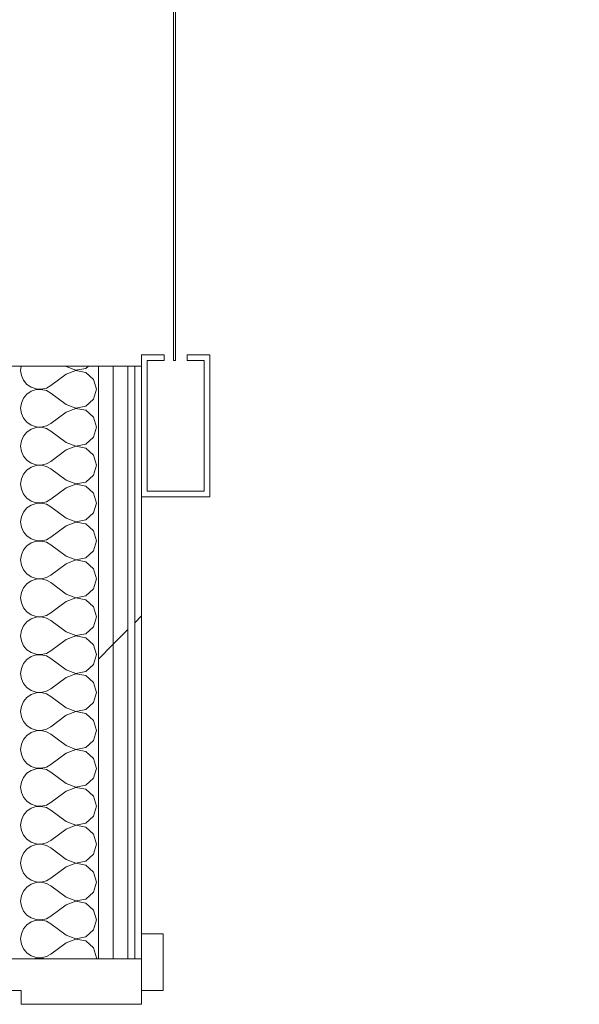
# Model space of a CAD drawing. Header units: millimetres. Extents: x -28277 to 305935, y -19284 to 4746.
# Tile 226 of 256: x 187093 to 187586, y -15957 to -15092. Entities that reach past the tile are written whole.
import ezdxf

# ---------------------------------------------------------------- set-up
doc = ezdxf.new("R2010")
doc.units = ezdxf.units.MM
doc.header["$MEASUREMENT"] = 0
doc.linetypes.add('Wipeout_Contour', pattern=[1000, 0, -1000])
doc.layers.add('Nuevo_08_E_Envans secs', color=7, linetype='Continuous')
doc.layers.add('Nuevo_Puertas Archicad', color=7, linetype='Continuous')
doc.layers.add('Nuevo_08_E_Envans secs_Pluma_Nº__1', color=7, linetype='Continuous', lineweight=5)
doc.layers.add('Nuevo_Puertas Archicad_Pluma_Nº__1', color=7, linetype='Continuous', lineweight=5)
for name, color, linetype, lineweight, true_color in [('Nuevo_08_E_Envans secs_Pluma_Nº__102', 7, 'Continuous', 5, 0xcccccc), ('Nuevo_08_E_Envans secs_Pluma_Nº__171', 171, 'Continuous', 13, 0xaaaaff), ('Nuevo_08_E_Envans secs_Pluma_Nº__177', 7, 'Continuous', 15, 0xf7e046)]:
    doc.layers.add(name, color=color, linetype=linetype, lineweight=lineweight, true_color=true_color)
pattern_1 = [(45, (184431.64, 0), (-367.696, 367.696), [390, -130]), (45, (184431.64, 367.7), (-367.696, 367.696), [390, -130])]

# ---------------------------------------------------------------- blocks, each defined once
blk = doc.blocks.new('*X331', base_point=(184431.64, 0))
at = {"layer": 'Nuevo_08_E_Envans secs_Pluma_Nº__102', "color": 254, "linetype": 'Continuous', "lineweight": 5, "true_color": 0xcccccc}
for p, q in [((187094.74, -15396.26), (187094.22, -15400)), ((187094.22, -15400), (187094.86, -15404.55)), ((187134.22, -15403.33), (187120.89, -15413.33)), ((187134.22, -15396.67), (187133.68, -15396.26)), ((187134.22, -15396.67), (187142.73, -15399.93)), ((187142.73, -15400.07), (187134.22, -15403.33)), ((187142.73, -15399.93), (187151.68, -15398.24)), ((187151.68, -15401.76), (187142.73, -15400.07)), ((187151.68, -15398.24), (187153.84, -15396.26)), ((187158.4, -15407.9), (187151.68, -15401.76)), ((187094.86, -15404.55), (187096.71, -15408.76)), ((187096.71, -15408.76), (187099.65, -15412.3)), ((187160.89, -15416.67), (187158.4, -15407.9)), ((187099.65, -15412.3), (187103.44, -15414.91)), ((187103.44, -15418.43), (187099.65, -15421.03)), ((187103.44, -15414.91), (187107.79, -15416.38)), ((187107.79, -15416.96), (187103.44, -15418.43)), ((187107.79, -15416.38), (187112.39, -15416.6)), ((187112.39, -15416.73), (187107.79, -15416.96)), ((187112.39, -15416.6), (187116.87, -15415.56)), ((187116.87, -15417.77), (187112.39, -15416.73)), ((187116.87, -15415.56), (187120.89, -15413.33)), ((187120.89, -15420), (187116.87, -15417.77)), ((187134.22, -15430), (187120.89, -15420)), ((187158.4, -15425.43), (187160.89, -15416.67)), ((187094.86, -15428.78), (187094.22, -15433.33)), ((187096.71, -15424.57), (187094.86, -15428.78)), ((187099.65, -15421.03), (187096.71, -15424.57)), ((187151.68, -15431.57), (187158.4, -15425.43)), ((187094.22, -15433.33), (187094.86, -15437.89)), ((187094.86, -15437.89), (187096.71, -15442.1)), ((187134.22, -15436.67), (187120.89, -15446.67)), ((187134.22, -15430), (187142.73, -15433.27)), ((187142.73, -15433.4), (187134.22, -15436.67)), ((187142.73, -15433.27), (187151.68, -15431.57)), ((187151.68, -15435.09), (187142.73, -15433.4)), ((187158.4, -15441.24), (187151.68, -15435.09)), ((187096.71, -15442.1), (187099.65, -15445.64)), ((187099.65, -15445.64), (187103.44, -15448.24)), ((187116.87, -15448.89), (187120.89, -15446.67)), ((187160.89, -15450), (187158.4, -15441.24)), ((187099.65, -15454.36), (187096.71, -15457.9)), ((187103.44, -15451.76), (187099.65, -15454.36)), ((187103.44, -15448.24), (187107.79, -15449.71)), ((187107.79, -15450.29), (187103.44, -15451.76)), ((187107.79, -15449.71), (187112.39, -15449.93)), ((187112.39, -15450.07), (187107.79, -15450.29)), ((187112.39, -15449.93), (187116.87, -15448.89)), ((187116.87, -15451.11), (187112.39, -15450.07)), ((187120.89, -15453.33), (187116.87, -15451.11)), ((187134.22, -15463.33), (187120.89, -15453.33)), ((187158.4, -15458.76), (187160.89, -15450)), ((187094.86, -15462.11), (187094.22, -15466.67)), ((187096.71, -15457.9), (187094.86, -15462.11)), ((187134.22, -15463.33), (187142.73, -15466.6)), ((187151.68, -15464.91), (187158.4, -15458.76)), ((187094.22, -15466.67), (187094.86, -15471.22)), ((187094.86, -15471.22), (187096.71, -15475.43)), ((187134.22, -15470), (187120.89, -15480)), ((187142.73, -15466.73), (187134.22, -15470)), ((187142.73, -15466.6), (187151.68, -15464.91)), ((187151.68, -15468.43), (187142.73, -15466.73)), ((187158.4, -15474.57), (187151.68, -15468.43)), ((187096.71, -15475.43), (187099.65, -15478.97)), ((187099.65, -15478.97), (187103.44, -15481.57)), ((187116.87, -15482.23), (187120.89, -15480)), ((187160.89, -15483.33), (187158.4, -15474.57)), ((187099.65, -15487.7), (187096.71, -15491.24)), ((187103.44, -15485.09), (187099.65, -15487.7)), ((187103.44, -15481.57), (187107.79, -15483.04)), ((187107.79, -15483.62), (187103.44, -15485.09)), ((187107.79, -15483.04), (187112.39, -15483.27)), ((187112.39, -15483.4), (187107.79, -15483.62)), ((187112.39, -15483.27), (187116.87, -15482.23)), ((187116.87, -15484.44), (187112.39, -15483.4)), ((187120.89, -15486.67), (187116.87, -15484.44)), ((187134.22, -15496.67), (187120.89, -15486.67)), ((187158.4, -15492.1), (187160.89, -15483.33)), ((187094.86, -15495.45), (187094.22, -15500)), ((187096.71, -15491.24), (187094.86, -15495.45)), ((187134.22, -15496.67), (187142.73, -15499.93)), ((187142.73, -15499.93), (187151.68, -15498.24)), ((187151.68, -15498.24), (187158.4, -15492.1)), ((187094.22, -15500), (187094.86, -15504.55)), ((187094.86, -15504.55), (187096.71, -15508.76)), ((187134.22, -15503.33), (187120.89, -15513.33)), ((187142.73, -15500.07), (187134.22, -15503.33)), ((187151.68, -15501.76), (187142.73, -15500.07)), ((187158.4, -15507.9), (187151.68, -15501.76)), ((187096.71, -15508.76), (187099.65, -15512.3)), ((187099.65, -15512.3), (187103.44, -15514.91)), ((187103.44, -15514.91), (187107.79, -15516.38)), ((187112.39, -15516.6), (187116.87, -15515.56)), ((187116.87, -15515.56), (187120.89, -15513.33)), ((187160.89, -15516.67), (187158.4, -15507.9)), ((187096.71, -15524.57), (187094.86, -15528.78)), ((187099.65, -15521.03), (187096.71, -15524.57)), ((187103.44, -15518.43), (187099.65, -15521.03)), ((187107.79, -15516.96), (187103.44, -15518.43)), ((187107.79, -15516.38), (187112.39, -15516.6)), ((187112.39, -15516.73), (187107.79, -15516.96)), ((187116.87, -15517.77), (187112.39, -15516.73)), ((187120.89, -15520), (187116.87, -15517.77)), ((187134.22, -15530), (187120.89, -15520)), ((187158.4, -15525.43), (187160.89, -15516.67)), ((187094.86, -15528.78), (187094.22, -15533.33)), ((187094.22, -15533.33), (187094.86, -15537.89)), ((187134.22, -15530), (187142.73, -15533.27)), ((187142.73, -15533.27), (187151.68, -15531.57)), ((187151.68, -15531.57), (187158.4, -15525.43)), ((187094.86, -15537.89), (187096.71, -15542.1)), ((187134.22, -15536.67), (187120.89, -15546.67)), ((187142.73, -15533.4), (187134.22, -15536.67)), ((187151.68, -15535.09), (187142.73, -15533.4)), ((187158.4, -15541.24), (187151.68, -15535.09)), ((187160.89, -15550), (187158.4, -15541.24)), ((187096.71, -15542.1), (187099.65, -15545.64)), ((187099.65, -15545.64), (187103.44, -15548.24)), ((187103.44, -15548.24), (187107.79, -15549.71)), ((187107.79, -15550.29), (187103.44, -15551.76)), ((187107.79, -15549.71), (187112.39, -15549.93)), ((187112.39, -15550.07), (187107.79, -15550.29)), ((187112.39, -15549.93), (187116.87, -15548.89)), ((187116.87, -15551.11), (187112.39, -15550.07)), ((187116.87, -15548.89), (187120.89, -15546.67)), ((187158.4, -15558.76), (187160.89, -15550)), ((187096.71, -15557.9), (187094.86, -15562.11)), ((187099.65, -15554.36), (187096.71, -15557.9)), ((187103.44, -15551.76), (187099.65, -15554.36)), ((187120.89, -15553.33), (187116.87, -15551.11)), ((187134.22, -15563.33), (187120.89, -15553.33)), ((187151.68, -15564.91), (187158.4, -15558.76)), ((187094.86, -15562.11), (187094.22, -15566.67)), ((187094.22, -15566.67), (187094.86, -15571.22)), ((187134.22, -15563.33), (187142.73, -15566.6)), ((187142.73, -15566.73), (187134.22, -15570)), ((187142.73, -15566.6), (187151.68, -15564.91)), ((187151.68, -15568.43), (187142.73, -15566.73)), ((187094.86, -15571.22), (187096.71, -15575.43)), ((187096.71, -15575.43), (187099.65, -15578.97)), ((187134.22, -15570), (187120.89, -15580)), ((187158.4, -15574.57), (187151.68, -15568.43)), ((187160.89, -15583.33), (187158.4, -15574.57)), ((187099.65, -15578.97), (187103.44, -15581.57)), ((187103.44, -15585.09), (187099.65, -15587.7)), ((187103.44, -15581.57), (187107.79, -15583.04)), ((187107.79, -15583.62), (187103.44, -15585.09)), ((187107.79, -15583.04), (187112.39, -15583.27)), ((187112.39, -15583.4), (187107.79, -15583.62)), ((187112.39, -15583.27), (187116.87, -15582.23)), ((187116.87, -15584.44), (187112.39, -15583.4)), ((187116.87, -15582.23), (187120.89, -15580)), ((187120.89, -15586.67), (187116.87, -15584.44)), ((187158.4, -15592.1), (187160.89, -15583.33)), ((187096.71, -15591.24), (187094.86, -15595.45)), ((187099.65, -15587.7), (187096.71, -15591.24)), ((187134.22, -15596.67), (187120.89, -15586.67)), ((187151.68, -15598.24), (187158.4, -15592.1)), ((187094.86, -15595.45), (187094.22, -15600)), ((187094.22, -15600), (187094.86, -15604.55)), ((187134.22, -15596.67), (187142.73, -15599.93)), ((187142.73, -15600.07), (187134.22, -15603.33)), ((187142.73, -15599.93), (187151.68, -15598.24)), ((187151.68, -15601.76), (187142.73, -15600.07)), ((187158.4, -15607.9), (187151.68, -15601.76)), ((187094.86, -15604.55), (187096.71, -15608.76)), ((187096.71, -15608.76), (187099.65, -15612.3)), ((187134.22, -15603.33), (187120.89, -15613.33)), ((187160.89, -15616.67), (187158.4, -15607.9)), ((187099.65, -15612.3), (187103.44, -15614.91)), ((187103.44, -15618.43), (187099.65, -15621.03)), ((187103.44, -15614.91), (187107.79, -15616.38)), ((187107.79, -15616.96), (187103.44, -15618.43)), ((187107.79, -15616.38), (187112.39, -15616.6)), ((187112.39, -15616.73), (187107.79, -15616.96)), ((187112.39, -15616.6), (187116.87, -15615.56)), ((187116.87, -15617.77), (187112.39, -15616.73)), ((187116.87, -15615.56), (187120.89, -15613.33)), ((187120.89, -15620), (187116.87, -15617.77)), ((187158.4, -15625.43), (187160.89, -15616.67)), ((187096.71, -15624.57), (187094.86, -15628.78)), ((187099.65, -15621.03), (187096.71, -15624.57)), ((187134.22, -15630), (187120.89, -15620)), ((187151.68, -15631.57), (187158.4, -15625.43)), ((187094.86, -15628.78), (187094.22, -15633.33)), ((187094.22, -15633.33), (187094.86, -15637.89)), ((187134.22, -15636.67), (187120.89, -15646.67)), ((187134.22, -15630), (187142.73, -15633.27)), ((187142.73, -15633.4), (187134.22, -15636.67)), ((187142.73, -15633.27), (187151.68, -15631.57)), ((187151.68, -15635.09), (187142.73, -15633.4)), ((187158.4, -15641.24), (187151.68, -15635.09)), ((187094.86, -15637.89), (187096.71, -15642.1)), ((187096.71, -15642.1), (187099.65, -15645.64)), ((187099.65, -15645.64), (187103.44, -15648.24)), ((187160.89, -15650), (187158.4, -15641.24)), ((187099.65, -15654.36), (187096.71, -15657.9)), ((187103.44, -15651.76), (187099.65, -15654.36)), ((187103.44, -15648.24), (187107.79, -15649.71)), ((187107.79, -15650.29), (187103.44, -15651.76)), ((187107.79, -15649.71), (187112.39, -15649.93)), ((187112.39, -15650.07), (187107.79, -15650.29)), ((187112.39, -15649.93), (187116.87, -15648.89)), ((187116.87, -15651.11), (187112.39, -15650.07)), ((187116.87, -15648.89), (187120.89, -15646.67)), ((187120.89, -15653.33), (187116.87, -15651.11)), ((187134.22, -15663.33), (187120.89, -15653.33)), ((187158.4, -15658.76), (187160.89, -15650)), ((187094.86, -15662.11), (187094.22, -15666.67)), ((187096.71, -15657.9), (187094.86, -15662.11)), ((187151.68, -15664.91), (187158.4, -15658.76)), ((187094.22, -15666.67), (187094.86, -15671.22)), ((187094.86, -15671.22), (187096.71, -15675.43)), ((187134.22, -15670), (187120.89, -15680)), ((187134.22, -15663.33), (187142.73, -15666.6)), ((187142.73, -15666.73), (187134.22, -15670)), ((187142.73, -15666.6), (187151.68, -15664.91)), ((187151.68, -15668.43), (187142.73, -15666.73)), ((187158.4, -15674.57), (187151.68, -15668.43)), ((187096.71, -15675.43), (187099.65, -15678.97)), ((187099.65, -15678.97), (187103.44, -15681.57)), ((187116.87, -15682.23), (187120.89, -15680)), ((187160.89, -15683.33), (187158.4, -15674.57)), ((187099.65, -15687.7), (187096.71, -15691.24)), ((187103.44, -15685.09), (187099.65, -15687.7)), ((187103.44, -15681.57), (187107.79, -15683.04)), ((187107.79, -15683.62), (187103.44, -15685.09)), ((187107.79, -15683.04), (187112.39, -15683.27)), ((187112.39, -15683.4), (187107.79, -15683.62)), ((187112.39, -15683.27), (187116.87, -15682.23)), ((187116.87, -15684.44), (187112.39, -15683.4)), ((187120.89, -15686.67), (187116.87, -15684.44)), ((187134.22, -15696.67), (187120.89, -15686.67)), ((187158.4, -15692.1), (187160.89, -15683.33)), ((187094.86, -15695.45), (187094.22, -15700)), ((187096.71, -15691.24), (187094.86, -15695.45)), ((187134.22, -15696.67), (187142.73, -15699.93)), ((187151.68, -15698.24), (187158.4, -15692.1)), ((187094.22, -15700), (187094.86, -15704.55)), ((187094.86, -15704.55), (187096.71, -15708.76)), ((187134.22, -15703.33), (187120.89, -15713.33)), ((187142.73, -15700.07), (187134.22, -15703.33)), ((187142.73, -15699.93), (187151.68, -15698.24)), ((187151.68, -15701.76), (187142.73, -15700.07)), ((187158.4, -15707.9), (187151.68, -15701.76)), ((187096.71, -15708.76), (187099.65, -15712.3)), ((187099.65, -15712.3), (187103.44, -15714.91)), ((187103.44, -15714.91), (187107.79, -15716.38)), ((187116.87, -15715.56), (187120.89, -15713.33)), ((187160.89, -15716.67), (187158.4, -15707.9)), ((187099.65, -15721.03), (187096.71, -15724.57)), ((187103.44, -15718.43), (187099.65, -15721.03)), ((187107.79, -15716.96), (187103.44, -15718.43)), ((187107.79, -15716.38), (187112.39, -15716.6)), ((187112.39, -15716.73), (187107.79, -15716.96)), ((187112.39, -15716.6), (187116.87, -15715.56)), ((187116.87, -15717.77), (187112.39, -15716.73)), ((187120.89, -15720), (187116.87, -15717.77)), ((187134.22, -15730), (187120.89, -15720)), ((187158.4, -15725.43), (187160.89, -15716.67)), ((187094.86, -15728.78), (187094.22, -15733.33)), ((187096.71, -15724.57), (187094.86, -15728.78)), ((187134.22, -15730), (187142.73, -15733.27)), ((187142.73, -15733.27), (187151.68, -15731.57)), ((187151.68, -15731.57), (187158.4, -15725.43)), ((187094.22, -15733.33), (187094.86, -15737.89)), ((187094.86, -15737.89), (187096.71, -15742.1)), ((187134.22, -15736.67), (187120.89, -15746.67)), ((187142.73, -15733.4), (187134.22, -15736.67)), ((187151.68, -15735.09), (187142.73, -15733.4)), ((187158.4, -15741.24), (187151.68, -15735.09)), ((187096.71, -15742.1), (187099.65, -15745.64)), ((187099.65, -15745.64), (187103.44, -15748.24)), ((187103.44, -15748.24), (187107.79, -15749.71)), ((187107.79, -15749.71), (187112.39, -15749.93)), ((187112.39, -15749.93), (187116.87, -15748.89)), ((187116.87, -15748.89), (187120.89, -15746.67)), ((187160.89, -15750), (187158.4, -15741.24)), ((187096.71, -15757.9), (187094.86, -15762.11)), ((187099.65, -15754.36), (187096.71, -15757.9)), ((187103.44, -15751.76), (187099.65, -15754.36)), ((187107.79, -15750.29), (187103.44, -15751.76)), ((187112.39, -15750.07), (187107.79, -15750.29)), ((187116.87, -15751.11), (187112.39, -15750.07)), ((187120.89, -15753.33), (187116.87, -15751.11)), ((187134.22, -15763.33), (187120.89, -15753.33)), ((187158.4, -15758.76), (187160.89, -15750)), ((187094.86, -15762.11), (187094.22, -15766.67)), ((187094.22, -15766.67), (187094.86, -15771.22)), ((187134.22, -15763.33), (187142.73, -15766.6)), ((187142.73, -15766.73), (187134.22, -15770)), ((187142.73, -15766.6), (187151.68, -15764.91)), ((187151.68, -15768.43), (187142.73, -15766.73)), ((187151.68, -15764.91), (187158.4, -15758.76)), ((187094.86, -15771.22), (187096.71, -15775.43)), ((187096.71, -15775.43), (187099.65, -15778.97)), ((187134.22, -15770), (187120.89, -15780)), ((187158.4, -15774.57), (187151.68, -15768.43)), ((187160.89, -15783.33), (187158.4, -15774.57)), ((187099.65, -15778.97), (187103.44, -15781.57)), ((187103.44, -15781.57), (187107.79, -15783.04)), ((187107.79, -15783.62), (187103.44, -15785.09)), ((187107.79, -15783.04), (187112.39, -15783.27)), ((187112.39, -15783.4), (187107.79, -15783.62)), ((187112.39, -15783.27), (187116.87, -15782.23)), ((187116.87, -15784.44), (187112.39, -15783.4)), ((187116.87, -15782.23), (187120.89, -15780)), ((187120.89, -15786.67), (187116.87, -15784.44)), ((187158.4, -15792.1), (187160.89, -15783.33)), ((187096.71, -15791.24), (187094.86, -15795.45)), ((187099.65, -15787.7), (187096.71, -15791.24)), ((187103.44, -15785.09), (187099.65, -15787.7)), ((187134.22, -15796.67), (187120.89, -15786.67)), ((187151.68, -15798.24), (187158.4, -15792.1)), ((187094.86, -15795.45), (187094.22, -15800)), ((187094.22, -15800), (187094.86, -15804.55)), ((187134.22, -15796.67), (187142.73, -15799.93)), ((187142.73, -15800.07), (187134.22, -15803.33)), ((187142.73, -15799.93), (187151.68, -15798.24)), ((187151.68, -15801.76), (187142.73, -15800.07)), ((187158.4, -15807.9), (187151.68, -15801.76)), ((187094.86, -15804.55), (187096.71, -15808.76)), ((187096.71, -15808.76), (187099.65, -15812.3)), ((187134.22, -15803.33), (187120.89, -15813.33)), ((187160.89, -15816.67), (187158.4, -15807.9)), ((187099.65, -15812.3), (187103.44, -15814.91)), ((187103.44, -15818.43), (187099.65, -15821.03)), ((187103.44, -15814.91), (187107.79, -15816.38)), ((187107.79, -15816.96), (187103.44, -15818.43)), ((187107.79, -15816.38), (187112.39, -15816.6)), ((187112.39, -15816.73), (187107.79, -15816.96)), ((187112.39, -15816.6), (187116.87, -15815.56)), ((187116.87, -15817.77), (187112.39, -15816.73)), ((187116.87, -15815.56), (187120.89, -15813.33)), ((187120.89, -15820), (187116.87, -15817.77)), ((187158.4, -15825.43), (187160.89, -15816.67)), ((187096.71, -15824.57), (187094.86, -15828.78)), ((187099.65, -15821.03), (187096.71, -15824.57)), ((187134.22, -15830), (187120.89, -15820)), ((187151.68, -15831.57), (187158.4, -15825.43)), ((187094.86, -15828.78), (187094.22, -15833.33)), ((187094.22, -15833.33), (187094.86, -15837.89)), ((187134.22, -15830), (187142.73, -15833.27)), ((187142.73, -15833.4), (187134.22, -15836.67)), ((187142.73, -15833.27), (187151.68, -15831.57)), ((187151.68, -15835.09), (187142.73, -15833.4)), ((187158.4, -15841.24), (187151.68, -15835.09)), ((187094.86, -15837.89), (187096.71, -15842.1)), ((187096.71, -15842.1), (187099.65, -15845.64)), ((187134.22, -15836.67), (187120.89, -15846.67)), ((187160.89, -15850), (187158.4, -15841.24)), ((187099.65, -15845.64), (187103.44, -15848.24)), ((187103.44, -15851.76), (187099.65, -15854.36)), ((187103.44, -15848.24), (187107.79, -15849.71)), ((187107.79, -15850.29), (187103.44, -15851.76)), ((187107.79, -15849.71), (187112.39, -15849.93)), ((187112.39, -15850.07), (187107.79, -15850.29)), ((187112.39, -15849.93), (187116.87, -15848.89)), ((187116.87, -15851.11), (187112.39, -15850.07)), ((187116.87, -15848.89), (187120.89, -15846.67)), ((187120.89, -15853.33), (187116.87, -15851.11)), ((187134.22, -15863.33), (187120.89, -15853.33)), ((187158.4, -15858.76), (187160.89, -15850)), ((187094.86, -15862.11), (187094.22, -15866.67)), ((187096.71, -15857.9), (187094.86, -15862.11)), ((187099.65, -15854.36), (187096.71, -15857.9)), ((187151.68, -15864.91), (187158.4, -15858.76)), ((187094.22, -15866.67), (187094.86, -15871.22)), ((187134.22, -15870), (187120.89, -15880)), ((187134.22, -15863.33), (187142.73, -15866.6)), ((187142.73, -15866.73), (187134.22, -15870)), ((187142.73, -15866.6), (187151.68, -15864.91)), ((187151.68, -15868.43), (187142.73, -15866.73)), ((187158.4, -15874.57), (187151.68, -15868.43)), ((187094.86, -15871.22), (187096.71, -15875.43)), ((187096.71, -15875.43), (187099.65, -15878.97)), ((187099.65, -15878.97), (187103.44, -15881.57)), ((187160.89, -15883.33), (187158.4, -15874.57)), ((187099.65, -15887.7), (187096.71, -15891.24)), ((187103.44, -15885.09), (187099.65, -15887.7)), ((187103.44, -15881.57), (187107.79, -15883.04)), ((187107.79, -15883.62), (187103.44, -15885.09)), ((187107.79, -15883.04), (187112.39, -15883.27)), ((187112.39, -15883.4), (187107.79, -15883.62)), ((187112.39, -15883.27), (187116.87, -15882.23)), ((187116.87, -15884.44), (187112.39, -15883.4)), ((187116.87, -15882.23), (187120.89, -15880)), ((187120.89, -15886.67), (187116.87, -15884.44)), ((187134.22, -15896.67), (187120.89, -15886.67)), ((187158.4, -15892.1), (187160.89, -15883.33)), ((187094.86, -15895.45), (187094.22, -15900)), ((187096.71, -15891.24), (187094.86, -15895.45)), ((187134.22, -15896.67), (187142.73, -15899.93)), ((187151.68, -15898.24), (187158.4, -15892.1)), ((187094.22, -15900), (187094.86, -15904.55)), ((187094.86, -15904.55), (187096.71, -15908.76)), ((187134.22, -15903.33), (187120.89, -15913.33)), ((187142.73, -15900.07), (187134.22, -15903.33)), ((187142.73, -15899.93), (187151.68, -15898.24)), ((187151.68, -15901.76), (187142.73, -15900.07)), ((187158.4, -15907.9), (187151.68, -15901.76)), ((187096.71, -15908.76), (187099.65, -15912.3)), ((187099.65, -15912.3), (187103.44, -15914.91)), ((187116.87, -15915.56), (187120.89, -15913.33)), ((187160.89, -15916.67), (187158.4, -15907.9)), ((187103.44, -15914.91), (187107.79, -15916.38)), ((187107.79, -15916.96), (187106.25, -15917.48)), ((187107.79, -15916.38), (187112.39, -15916.6)), ((187112.39, -15916.73), (187107.79, -15916.96)), ((187112.39, -15916.6), (187116.87, -15915.56)), ((187115.58, -15917.48), (187112.39, -15916.73)), ((187160.66, -15917.48), (187160.89, -15916.67))]:
    blk.add_line(p, q, dxfattribs=at)
blk = doc.blocks.new('Puerta 27_13')
at = {"layer": 'Nuevo_Puertas Archicad_Pluma_Nº__1', "color": 7, "linetype": 'Continuous', "lineweight": 5}
for p, q in [((-550, 0), (-550, -146)), ((-522, -40), (-522, 0)), ((-550, -38), (-550, -108)), ((-550, -38), (-550, -108)), ((-510, -40), (-522, -40)), ((-510, -146), (-510, -40)), ((-550, -108), (-550, -121)), ((-550, -108), (-550, -121)), ((-550, -121), (-550, -134)), ((-550, -121), (-550, -134)), ((-550, -134), (-550, -140)), ((-550, -134), (-550, -140)), ((-572, -165), (-572, -146)), ((-572, -146), (-522, -146)), ((-550, -146), (-572, -146)), ((-550, -146), (-572, -146)), ((-550, -140), (-550, -146)), ((-550, -140), (-550, -146)), ((-550, -146), (-510, -146)), ((-522, -146), (-522, -165)), ((-522, -165), (-572, -165))]:
    blk.add_line(p, q, dxfattribs=at)
blk = doc.blocks.new('Puerta Rápida Enrrollable 27_2')
at = {"layer": 'Nuevo_Puertas Archicad', "linetype": 'Continuous', "lineweight": 0, "true_color": 0xffffff}
h = blk.add_hatch(dxfattribs=at)
h.set_pattern_fill('Hormigón_en_Masa_0007', style=0, pattern_type=2)
h.set_pattern_definition([(0, (0, 0), (0, 1558.8), [97.5, -802.5]), (0, (450, 779.4), (0, 1558.8), [97.5, -802.5]), (60, (0, 0), (-1350, 779.4), [97.5, -802.5]), (60, (900, 0), (-1350, 779.4), [97.5, -802.5]), (120, (97.5, 0), (1350, 779.4), [97.5, -802.5]), (120, (997.5, 0), (1350, 779.4), [97.5, -802.5]), (0, (0, 150), (0, 300), [0, -300, 0, -450]), (45, (150, 150), (-212.13, 212.13), [0, -225, 0, -375])])
h.paths.add_polyline_path([(-545, 176), (-545, 174), (545, 174), (545, 176)])
at = {"layer": 'Nuevo_Puertas Archicad_Pluma_Nº__1', "color": 7, "linetype": 'Continuous', "lineweight": 5}
for p, q in [((665, 501), (695, 531)), ((695, 531), (785, 531)), ((785, 531), (815, 501)), ((665, 146), (665, 501)), ((815, 501), (815, 146)), ((-540, 206), (-665, 206)), ((-665, 206), (-665, 146)), ((-660, 151), (-660, 201)), ((-660, 201), (-545, 201)), ((-545, 201), (-545, 186)), ((-540, 186), (-540, 206)), ((540, 186), (540, 206)), ((540, 206), (665, 206)), ((660, 201), (545, 201)), ((545, 201), (545, 186)), ((660, 151), (660, 201)), ((665, 206), (665, 146)), ((-545, 186), (-540, 186)), ((545, 186), (540, 186)), ((-545, 176), (545, 176)), ((-545, 174), (-545, 176)), ((545, 174), (-545, 174)), ((545, 176), (545, 174)), ((-540, 166), (-545, 166)), ((-545, 166), (-545, 151)), ((-540, 146), (-540, 166)), ((540, 166), (545, 166)), ((540, 146), (540, 166)), ((545, 166), (545, 151)), ((-545, 151), (-660, 151)), ((545, 151), (660, 151)), ((-665, 146), (-540, 146)), ((-550, 140), (-550, 146)), ((-550, 134), (-550, 140)), ((665, 146), (540, 146)), ((550, 140), (550, 146)), ((550, 134), (550, 140)), ((815, 146), (665, 146)), ((-550, 121), (-550, 134)), ((550, 121), (550, 134)), ((-550, 108), (-550, 121)), ((550, 108), (550, 121)), ((-550, 38), (-550, 108)), ((550, 38), (550, 108)), ((-550, 25), (-550, 38)), ((550, 25), (550, 38)), ((-550, 12), (-550, 25)), ((550, 12), (550, 25)), ((-550, 6), (-550, 12)), ((550, 6), (550, 12)), ((-550, 0), (-550, 6)), ((550, 0), (550, 6))]:
    blk.add_line(p, q, dxfattribs=at)
blk = doc.blocks.new('Muro_118_7', base_point=(187054.56, -17276.98))
at = {"color": 254, "linetype": 'Wipeout_Contour', "lineweight": 0, "ltscale": 751343.619882}
blk.add_wipeout([(187175.56, -15917.48), (187188.56, -15917.48), (187188.56, -15396.26), (187175.56, -15396.26)], dxfattribs=at).dxf.layer = 'Nuevo_08_E_Envans secs'
at = {"color": 254, "linetype": 'Wipeout_Contour', "lineweight": 0, "ltscale": 751405.404063}
blk.add_wipeout([(187194.56, -15396.26), (187194.56, -15917.48), (187200.56, -15917.48), (187200.56, -15396.26)], dxfattribs=at).dxf.layer = 'Nuevo_08_E_Envans secs'
at = {"layer": 'Nuevo_08_E_Envans secs_Pluma_Nº__171', "linetype": 'Continuous', "lineweight": 13, "true_color": 0xaaaaff}
h = blk.add_hatch(dxfattribs=at)
h.set_pattern_fill('Panellat_HPL_0007', color=161, style=0, pattern_type=2)
h.set_pattern_definition(pattern_1)
h.paths.add_polyline_path([(187194.56, -15396.26), (187194.56, -15917.48), (187200.56, -15917.48), (187200.56, -15396.26)])
at = {"layer": 'Nuevo_08_E_Envans secs_Pluma_Nº__177', "linetype": 'Continuous', "lineweight": 15, "true_color": 0xf7e046}
h = blk.add_hatch(dxfattribs=at)
h.set_pattern_fill('Panellat_HPL_0007', color=53, style=0, pattern_type=2)
h.set_pattern_definition(pattern_1)
h.paths.add_polyline_path([(187175.56, -15917.48), (187188.56, -15917.48), (187188.56, -15396.26), (187175.56, -15396.26)])
at = {"layer": 'Nuevo_08_E_Envans secs_Pluma_Nº__1', "color": 7, "linetype": 'Continuous', "lineweight": 5}
for p, q in [((187188.56, -15917.48), (187188.56, -15396.26)), ((187188.56, -15396.26), (187194.56, -15396.26)), ((187194.56, -15917.48), (187194.56, -15396.26)), ((187194.56, -15396.26), (187200.56, -15396.26)), ((187200.56, -15917.48), (187200.56, -15895.48)), ((187188.56, -15917.48), (187194.56, -15917.48)), ((187194.56, -15917.48), (187200.56, -15917.48))]:
    blk.add_line(p, q, dxfattribs=at)
at = {"layer": 'Nuevo_08_E_Envans secs_Pluma_Nº__1', "color": 7, "linetype": 'Continuous', "lineweight": 5, "flags": 128}
blk.add_lwpolyline([(187200.56, -15917.48), (187200.56, -15396.26)], dxfattribs=at)
at = {"color": 254, "linetype": 'Wipeout_Contour', "lineweight": 0, "ltscale": 751291.800883}
blk.add_wipeout([(187162.56, -15917.48), (187175.56, -15917.48), (187175.56, -15396.26), (187162.56, -15396.26)], dxfattribs=at).dxf.layer = 'Nuevo_08_E_Envans secs'
at = {"layer": 'Nuevo_08_E_Envans secs_Pluma_Nº__177', "linetype": 'Continuous', "lineweight": 15, "true_color": 0xf7e046}
h = blk.add_hatch(dxfattribs=at)
h.set_pattern_fill('Panellat_HPL_0007', color=53, style=0, pattern_type=2)
h.set_pattern_definition(pattern_1)
h.paths.add_polyline_path([(187162.56, -15917.48), (187175.56, -15917.48), (187175.56, -15396.26), (187162.56, -15396.26)])
at = {"layer": 'Nuevo_08_E_Envans secs_Pluma_Nº__1', "color": 7, "linetype": 'Continuous', "lineweight": 5}
for p, q in [((187092.56, -15396.26), (187162.56, -15396.26)), ((187162.56, -15917.48), (187162.56, -15396.26)), ((187162.56, -15396.26), (187175.56, -15396.26)), ((187175.56, -15917.48), (187175.56, -15396.26)), ((187175.56, -15396.26), (187188.56, -15396.26)), ((187092.56, -15917.48), (187162.56, -15917.48)), ((187162.56, -15917.48), (187175.56, -15917.48)), ((187175.56, -15917.48), (187188.56, -15917.48))]:
    blk.add_line(p, q, dxfattribs=at)
at = {"layer": 'Nuevo_08_E_Envans secs', "color": 7, "lineweight": 20}
blk.add_blockref('*X331', (184431.64, 0), dxfattribs=at)
at = {"layer": 'Nuevo_Puertas Archicad', "color": 253, "linetype": 'Continuous', "lineweight": 5, "true_color": 0xa4a4a6, "xscale": -1, "zscale": 1000}
for name, p, rotation in [('Puerta Rápida Enrrollable 27_2', (187054.56, -14846.26), 270), ('Puerta 27_13', (187054.56, -16467.48), 90)]:
    blk.add_blockref(name, p, dxfattribs=dict(at, rotation=rotation))

msp = doc.modelspace()

# ---------------------------------------------------------------- block references
at = {"layer": 'Nuevo_08_E_Envans secs', "color": 7, "lineweight": 20}
msp.add_blockref('Muro_118_7', (187054.556, -17276.976), dxfattribs=at)

doc.saveas('drawing.dxf')
